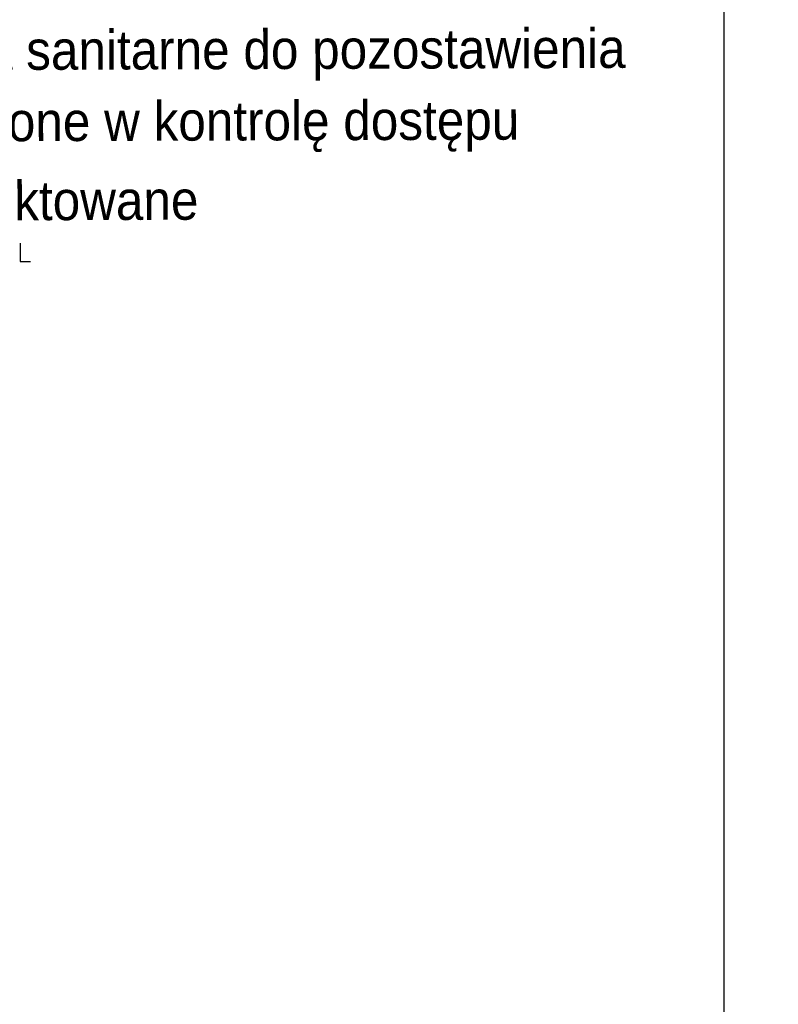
# Model space of a CAD drawing. Header units: millimetres. Extents: x 20447 to 23253, y -8211 to -4238.
# Tile 21 of 22: x 22751 to 23253, y -5934 to -5283. Entities that reach past the tile are written whole.
import ezdxf

# ---------------------------------------------------------------- set-up
doc = ezdxf.new("R2010")
doc.units = ezdxf.units.MM
doc.layers.add('opisy', color=2, linetype='Continuous')
doc.layers.add('TABELKA', color=7, linetype='Continuous')
doc.layers.add('ŚCIANY_STARE', color=250, linetype='Continuous', lineweight=25)
doc.styles.add('ARIAL', font='arial.ttf', dxfattribs={"width": 0.9})

msp = doc.modelspace()

# ---------------------------------------------------------------- linework, layer by layer
at = {"layer": 'TABELKA', "ltscale": 25}
msp.add_line((23216.55, -4237.51), (23216.55, -8146.4), dxfattribs=at)
at = {"layer": 'ŚCIANY_STARE'}
for p, q in [((22751.49, -5430.98), (22751.49, -5442.98)), ((22751.49, -5442.98), (22758.49, -5442.98))]:
    msp.add_line(p, q, dxfattribs=at)

# ---------------------------------------------------------------- texts
at = {"layer": 'opisy', "color": 18, "true_color": 0x000000, "char_height": 26, "width": 798.8976, "attachment_point": 1, "rotation": 0.18361, "style": 'ARIAL'}
for s, insert in [('\\pxt4;ist. urządzenia sanitarne do pozostawienia', (22535.66, -5291.09)), ('\\pxt4;drzwi wyposażone w kontrolę dostępu', (22530.85, -5338.26)), ('\\pxt4;D1, D2, D3 - drzwi projektowane', (22398.82, -5390.94))]:
    msp.add_mtext(s, dxfattribs=dict(at, insert=insert))

doc.saveas('drawing.dxf')
